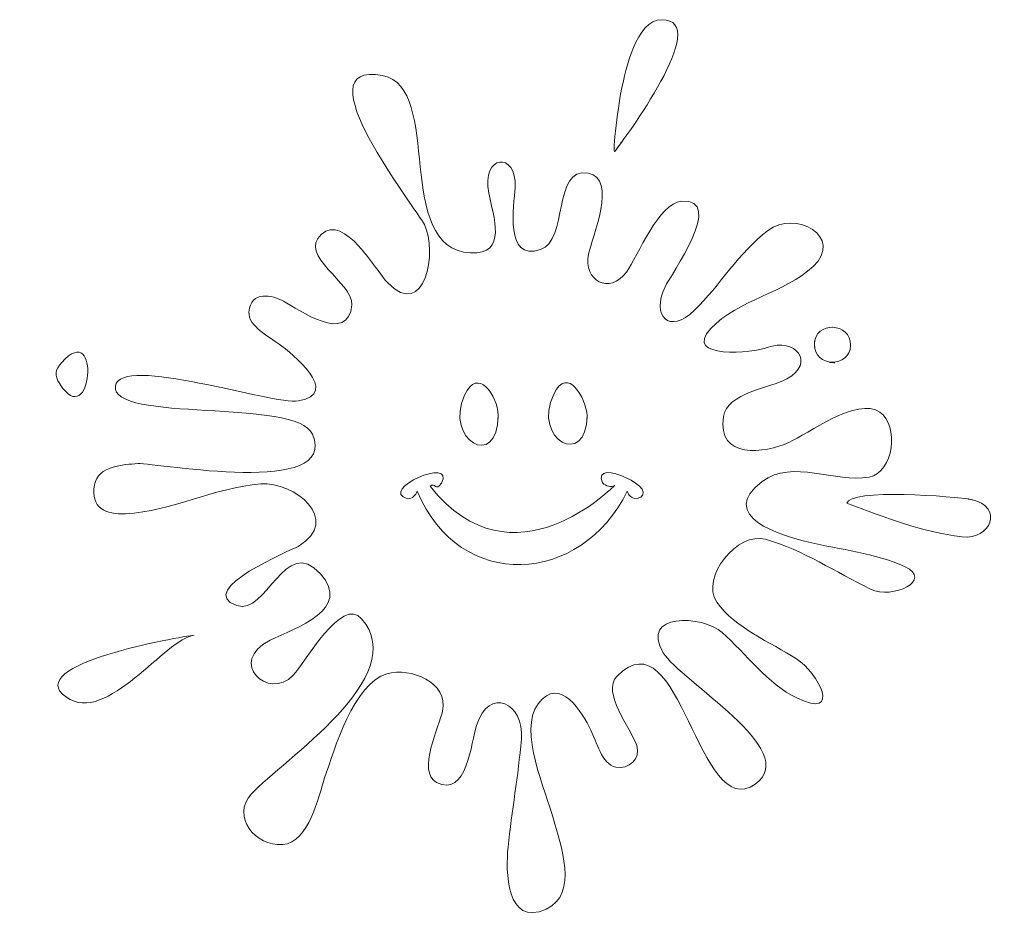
# Model space of a CAD drawing. Header units: inches. Extents: x 6 to 116, y -115 to -14.
import ezdxf

# ---------------------------------------------------------------- set-up
doc = ezdxf.new("R2010")
doc.units = ezdxf.units.IN
doc.header["$MEASUREMENT"] = 0
doc.layers.add('Layer 1', color=7, linetype='Continuous')

# ---------------------------------------------------------------- blocks, each defined once
blk = doc.blocks.new('block 3')
at = {"layer": 'Layer 1', "color": 179, "lineweight": 9, "true_color": 0x231f20}
for points, knots in [([(95.24, -49.96), (95.19, -52.53), (99.2, -52.63), (99.28, -50.08), (99.37, -47.49), (95.28, -47.32), (95.24, -49.96), (95.22, -51.04), (95.25, -48.89), (95.24, -49.96)], [0, 0, 0, 0, 1, 1, 1, 2, 2, 2, 3, 3, 3, 3]), ([(25.95, -82.47), (24.49, -82.61), (6.46, -85.75), (11.68, -89.41), (16.18, -92.57), (22.79, -82.79), (25.95, -82.47)], [0, 0, 0, 0, 1, 1, 1, 2, 2, 2, 2])]:
    blk.add_open_spline(points, degree=3, knots=knots, dxfattribs=at)
blk = doc.blocks.new('block 4')
at = {"layer": 'Layer 1', "color": 179, "lineweight": 9, "true_color": 0x231f20}
blk.add_lwpolyline([(13.07, -85.45), (13.07, -85.45)], dxfattribs=at)
for points, knots in [([(72.98, -28.38), (73.84, -27.15), (84.01, -13.68), (78.18, -13.68), (75.28, -13.68), (74.16, -19.44), (73.7, -21.4), (73.47, -22.43), (72.52, -29.04), (72.98, -28.38), (74.66, -25.98), (72.91, -28.49), (72.98, -28.38)], [0, 0, 0, 0, 1, 1, 1, 2, 2, 2, 3, 3, 3, 4, 4, 4, 4]), ([(95.24, -49.96), (95.19, -52.53), (99.2, -52.63), (99.28, -50.08), (99.37, -47.49), (95.28, -47.32), (95.24, -49.96), (95.22, -51.04), (95.25, -48.89), (95.24, -49.96)], [0, 0, 0, 0, 1, 1, 1, 2, 2, 2, 3, 3, 3, 3]), ([(112.76, -67.31), (111.06, -66.95), (99.09, -66.04), (98.86, -67.73), (103.11, -69.26), (107.22, -70.95), (111.75, -71.48), (114.93, -71.85), (116.45, -68.09), (112.76, -67.31), (111.57, -67.06), (113.79, -67.53), (112.76, -67.31)], [0, 0, 0, 0, 1, 1, 1, 2, 2, 2, 3, 3, 3, 4, 4, 4, 4])]:
    blk.add_open_spline(points, degree=3, knots=knots, dxfattribs=at)
blk.add_open_spline([(10.93, -54.37), (14.51, -59.97), (15.6, -47.03), (11.16, -51.99)], degree=3, dxfattribs=at)
blk = doc.blocks.new('block 2')
at = {"layer": 'Layer 1', "color": 179, "lineweight": 9, "true_color": 0x231f20}
for points in [[(97.31, -47.97), (97.31, -47.97)], [(13.83, -54.88), (13.83, -54.88)], [(98.86, -67.73), (98.86, -67.73)], [(100.24, -67.24), (100.24, -67.24)], [(26.07, -82.61), (26.07, -82.61)], [(22.76, -85.06), (22.76, -85.06)], [(15.86, -89.04), (15.86, -89.04)]]:
    blk.add_lwpolyline(points, dxfattribs=at)
blk.add_open_spline([(19.65, -63.29), (21.96, -63.21), (42.18, -67.09), (39.17, -60.01), (37.45, -55.97), (16.58, -58.75), (17.16, -54.63), (17.68, -51.03), (34.75, -56.76), (37.6, -56.28), (42.44, -55.46), (36.86, -50.95), (35.45, -49.93), (34.43, -49.19), (31.97, -47.94), (32.07, -46.35), (32.24, -43.91), (34.71, -44.46), (35.95, -45.15), (37.61, -46.05), (43.23, -50.1), (43.56, -45.53), (43.73, -43.11), (37.52, -40.06), (40.15, -37.67), (42.76, -35.3), (46.21, -41.7), (47.58, -43.1), (51.73, -47.34), (53.17, -39.55), (51.68, -36.58), (50.83, -34.88), (37.63, -18.14), (47.01, -19.93), (53.83, -21.23), (48.14, -39.21), (56.81, -39.75), (61, -40.01), (59.37, -35.61), (58.86, -33.07), (57.99, -28.76), (62.02, -28.3), (61.8, -32.46), (61.69, -34.44), (60.57, -40.69), (64.63, -39.38), (67.79, -38.35), (65.95, -30.15), (69.96, -30.83), (73.28, -31.4), (70.39, -38.05), (70.01, -39.88), (69.39, -42.86), (72.37, -44.45), (74.24, -41.88), (75.57, -40.05), (77.79, -34.18), (80.41, -33.97), (85.4, -33.58), (79.16, -42.26), (78.55, -43.54), (76.98, -46.8), (79.04, -48.91), (81.84, -46.16), (84.7, -43.36), (86.82, -39.71), (90.01, -37.26), (93.16, -34.86), (98.58, -38.02), (95.1, -41.26), (91.82, -44.3), (86.7, -44.95), (83.67, -48.2), (80.4, -51.7), (88.55, -50.88), (89.96, -50.33), (93.07, -49.13), (95.46, -52.03), (92.15, -53.83), (90.31, -54.82), (85.49, -55.38), (85.08, -58.04), (84.34, -62.87), (89.73, -62.13), (92.38, -60.93), (94.46, -60), (100.06, -55.79), (102.55, -57.53), (104.72, -59.04), (104.13, -64.27), (101.34, -64.8), (97.56, -65.51), (92.83, -62.72), (89.4, -65.29), (84.28, -69.12), (91.55, -71.38), (94.61, -72.08), (98.15, -72.89), (101.99, -73.28), (105.32, -74.8), (108.6, -76.28), (103.97, -78.51), (101.52, -77.33), (97.62, -75.43), (94.01, -72.96), (89.79, -71.75), (86.66, -70.85), (82.46, -76.01), (84.34, -78.76), (86.3, -81.62), (90.38, -83.29), (93.23, -85.1), (95.7, -86.65), (98.38, -91.93), (93.26, -89.48), (90.08, -87.97), (87.54, -84.47), (84.95, -82.16), (82.76, -80.21), (75.64, -79.95), (78.36, -84.44), (80.27, -87.61), (93.88, -95.36), (88.63, -99.1), (82.26, -103.62), (80.27, -79.9), (73.2, -87.03), (71.39, -88.86), (74.77, -92.89), (75.39, -94.8), (75.86, -96.27), (74.52, -97.5), (73.06, -97.22), (71.49, -96.91), (70.86, -94.25), (70.28, -93.09), (69.31, -91.15), (66.85, -86.85), (64.37, -90.14), (62.13, -93.12), (65.26, -99.93), (66.09, -103.01), (66.84, -105.81), (68.98, -111.4), (65.28, -113.08), (60.79, -115.11), (60.74, -108.76), (61.02, -106.16), (61.45, -102.13), (62.15, -98.13), (62.51, -94.09), (62.88, -90.04), (58.86, -88.13), (57.49, -92.56), (56.92, -94.4), (56.4, -100.7), (53.03, -98.91), (50.8, -97.72), (53.35, -92.58), (53.7, -90.96), (54.41, -87.7), (50.11, -86.04), (47.49, -86.78), (43.78, -87.81), (41.59, -95.28), (40.53, -98.41), (39.83, -100.49), (38.8, -105.63), (35.84, -105.87), (32.8, -106.1), (30.03, -102.72), (32.36, -100.19), (35.9, -96.35), (50.29, -87.13), (44.66, -80.62), (42.44, -78.06), (38.37, -85.54), (37.02, -86.94), (34.21, -89.84), (29.62, -85.47), (34.43, -83.04), (37.34, -81.58), (43.65, -79.62), (40.05, -75.6), (36.1, -71.18), (34, -80.34), (30.72, -79.16), (25.88, -77.41), (36.98, -72.89), (37.57, -72.54), (42.55, -69.59), (37.07, -65.26), (33.4, -65.55), (28.26, -65.95), (23.43, -68.64), (18.3, -68.9), (16.08, -69.01), (14.33, -68.23), (14.82, -65.68), (15.24, -63.5), (18.06, -63.41), (19.65, -63.29), (19.65, -63.29), (19.65, -63.29), (19.65, -63.29)], degree=3, knots=[0, 0, 0, 0, 1, 1, 1, 2, 2, 2, 3, 3, 3, 4, 4, 4, 5, 5, 5, 6, 6, 6, 7, 7, 7, 8, 8, 8, 9, 9, 9, 10, 10, 10, 11, 11, 11, 12, 12, 12, 13, 13, 13, 14, 14, 14, 15, 15, 15, 16, 16, 16, 17, 17, 17, 18, 18, 18, 19, 19, 19, 20, 20, 20, 21, 21, 21, 22, 22, 22, 23, 23, 23, 24, 24, 24, 25, 25, 25, 26, 26, 26, 27, 27, 27, 28, 28, 28, 29, 29, 29, 30, 30, 30, 31, 31, 31, 32, 32, 32, 33, 33, 33, 34, 34, 34, 35, 35, 35, 36, 36, 36, 37, 37, 37, 38, 38, 38, 39, 39, 39, 40, 40, 40, 41, 41, 41, 42, 42, 42, 43, 43, 43, 44, 44, 44, 45, 45, 45, 46, 46, 46, 47, 47, 47, 48, 48, 48, 49, 49, 49, 50, 50, 50, 51, 51, 51, 52, 52, 52, 53, 53, 53, 54, 54, 54, 55, 55, 55, 56, 56, 56, 57, 57, 57, 58, 58, 58, 59, 59, 59, 60, 60, 60, 61, 61, 61, 62, 62, 62, 63, 63, 63, 64, 64, 64, 65, 65, 65, 66, 66, 66, 67, 67, 67, 68, 68, 68, 68], dxfattribs=at)
for points in [[(10.93, -54.37), (10.32, -53.42), (10.4, -52.84), (11.16, -51.99)], [(97.24, -52.01), (96.16, -52), (98.28, -52.02), (97.24, -52.01)]]:
    blk.add_open_spline(points, degree=3, dxfattribs=at)
at = {"layer": 'Layer 1'}
for name in ['block 4', 'block 3']:
    blk.add_blockref(name, (0, 0), dxfattribs=at)
blk = doc.blocks.new('block 5')
at = {"layer": 'Layer 1', "color": 179, "lineweight": 9, "true_color": 0x231f20}
for points in [[(72.91, -65.75), (72.91, -65.75)], [(72.91, -65.75), (72.91, -65.75)], [(74.33, -66.37), (74.33, -66.37)], [(49.8, -67.21), (49.8, -67.21)]]:
    blk.add_lwpolyline(points, dxfattribs=at)
for points, knots in [([(59.93, -57.88), (59.83, -55.73), (57.64, -52.38), (56.15, -55.65), (53.86, -60.65), (59.85, -64.13), (59.93, -57.88), (59.92, -57.75), (59.92, -58.81), (59.93, -57.88)], [0, 0, 0, 0, 1, 1, 1, 2, 2, 2, 3, 3, 3, 3]), ([(69.85, -57.93), (69.75, -56.04), (67.67, -52.26), (66.12, -55.52), (63.68, -60.71), (69.8, -63.84), (69.85, -57.93), (69.84, -57.73), (69.84, -58.74), (69.85, -57.93)], [0, 0, 0, 0, 1, 1, 1, 2, 2, 2, 3, 3, 3, 3]), ([(53.57, -65.49), (55.2, -62.39), (46.42, -66.27), (49.8, -67.21), (50.35, -67.21), (50.69, -66.82), (50.87, -66.38)], [0, 0, 0, 0, 1, 1, 1, 2, 2, 2, 2]), ([(75.34, -67.22), (78.71, -66.41), (70.21, -62.34), (71.57, -65.44), (71.99, -65.83), (72.44, -65.93), (72.91, -65.75)], [0, 0, 0, 0, 1, 1, 1, 2, 2, 2, 2]), ([(75.34, -67.22), (74.78, -67.13), (74.44, -66.85), (74.33, -66.37), (69.19, -76.88), (55.66, -77.75), (50.87, -66.38)], [0, 0, 0, 0, 1, 1, 1, 2, 2, 2, 2])]:
    blk.add_open_spline(points, degree=3, knots=knots, dxfattribs=at)
for points in [[(53.57, -65.49), (52.86, -66.48), (52.94, -65.31), (52.31, -65.82)], [(72.91, -65.75), (72.93, -65.71), (61.52, -77.51), (52.31, -65.82)]]:
    blk.add_open_spline(points, degree=3, dxfattribs=at)

msp = doc.modelspace()

# ---------------------------------------------------------------- block references
at = {"layer": 'Layer 1'}
for name in ['block 2', 'block 5']:
    msp.add_blockref(name, (0, 0), dxfattribs=at)

doc.saveas('drawing.dxf')
